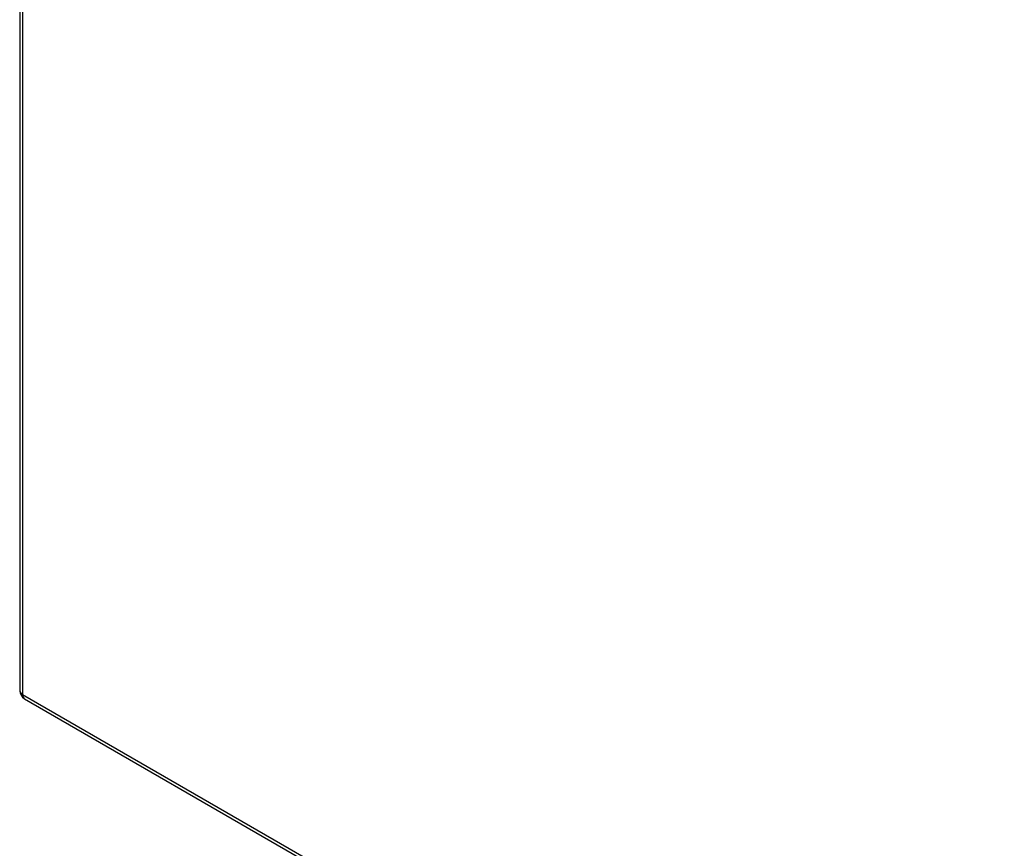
# Model space of a CAD drawing. Header units: inches. Extents: x 25 to 627, y 68 to 290.
# Tile 143 of 250: x 533 to 543, y 256 to 265. Entities that reach past the tile are written whole.
import ezdxf

# ---------------------------------------------------------------- set-up
doc = ezdxf.new("R2010")
doc.units = ezdxf.units.IN
doc.header["$MEASUREMENT"] = 0
doc.layers.add('Visible Edges(ANSI)', color=7, linetype='Continuous', lineweight=25)
doc.layers.add('Visible Tangent Edges(ANSI)', color=7, linetype='Continuous', lineweight=25)

msp = doc.modelspace()

# ---------------------------------------------------------------- linework, layer by layer
at = {"layer": 'Visible Edges(ANSI)'}
for p, q in [((533.168, 283.789), (533.168, 257.89)), ((533.217, 257.804), (575.364, 233.471))]:
    msp.add_line(p, q, dxfattribs=at)
msp.add_arc((533.267, 257.89), 0.099, 180, 240, dxfattribs=at)
at = {"layer": 'Visible Tangent Edges(ANSI)'}
for p, q in [((533.197, 283.749), (533.197, 257.85)), ((533.197, 257.85), (575.344, 233.516))]:
    msp.add_line(p, q, dxfattribs=at)
for major_axis, start_param, end_param in [((-0.099, 0), 0, 0.785398), ((-0.0495, -0.0857), 5.497787, 6.283185)]:
    msp.add_ellipse((533.267, 257.89), major_axis=major_axis, ratio=0.57735, start_param=start_param, end_param=end_param, dxfattribs=at)

doc.saveas('drawing.dxf')
